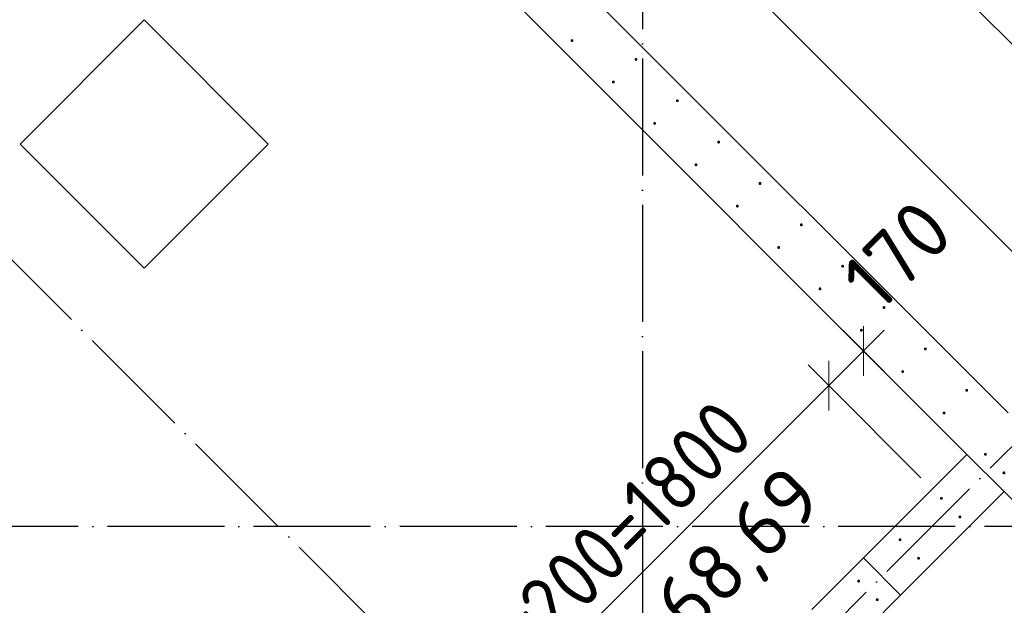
# Model space of a CAD drawing. Header units: millimetres. Extents: x 76517 to 124426, y -73423 to -21861.
# Tile 52 of 114: x 96319 to 99688, y -51770 to -49768. Entities that reach past the tile are written whole.
import ezdxf

# ---------------------------------------------------------------- set-up
doc = ezdxf.new("R2010")
doc.units = ezdxf.units.MM
doc.header["$PDMODE"] = 65
doc.linetypes.add('______11', pattern=[500, 400, -50, 0, -50])
doc.linetypes.add('______5', pattern=[1100, 800, -100, 100, -100])
for name, color, linetype, lineweight in [('Standard', 7, 'Continuous', 25), ('Арм.стержн. Выпуски', 180, 'Continuous', 35), ('Размерная линия_ общее_1', 7, 'Continuous', 13), ('Стена_ общее', 7, 'Continuous', 35), ('Фундамент_ общее', 7, 'Continuous', 35)]:
    doc.layers.add(name, color=color, linetype=linetype, lineweight=lineweight)
doc.layers.add('Осевая линия_ общее', color=7, linetype='______5', lineweight=13, true_color=0xa0a0a0)
doc.styles.add('ISOCPEUR', font='ISOCPEUR')
doc.dimstyles.new('DIMSTYLE_10', dxfattribs={"dimtxt": 200, "dimasz": 200, "dimexe": 0, "dimexo": 0, "dimgap": 100, "dimtad": 2, "dimdec": 0, "dimrnd": 5, "dimzin": 12, "dimdsep": 46, "dimtxsty": 'ISOCPEUR', "dimblk1": 'ALL_ML_STRICH', "dimblk2": 'ALL_ML_STRICH', "dimsah": 1, "dimcen": 0, "dimclrd": 7, "dimclre": 256, "dimclrt": 7, "dimadec": 0, "dimazin": 0, "dimtfac": 1, "dimtdec": 0, "dimtix": 1, "dimtmove": 2, "dimatfit": 3, "dimfxl": 0, "dimtvp": 1.2, "dimtzin": 0, "dimlwd": 0, "dimlwe": -3, "dimarcsym": 0})
doc.dimstyles.new('DIMSTYLE_16', dxfattribs={"dimtxt": 200, "dimasz": 200, "dimexe": 0, "dimexo": 0, "dimgap": 100, "dimtad": 2, "dimdec": 0, "dimrnd": 5, "dimzin": 12, "dimdsep": 46, "dimtxsty": 'ISOCPEUR', "dimblk1": 'ALL_ML_STRICH', "dimblk2": 'ALL_ML_STRICH', "dimsah": 1, "dimcen": 0, "dimclrd": 7, "dimclre": 256, "dimclrt": 7, "dimadec": 0, "dimazin": 0, "dimtfac": 1, "dimtdec": 0, "dimtix": 1, "dimtmove": 2, "dimatfit": 3, "dimfxl": 0, "dimtzin": 0, "dimlwd": 0, "dimlwe": -3, "dimarcsym": 0})

# ---------------------------------------------------------------- blocks, each defined once
blk = doc.blocks.new('ALL_ML_STRICH')
at = {"color": 0, "linetype": 'ByBlock', "lineweight": -2}
for p, q in [((0, -0.5), (0, 0.5)), ((-0.3, -0.3), (0.3, 0.3)), ((-1, 0), (0.5, 0))]:
    blk.add_line(p, q, dxfattribs=at)
blk = doc.blocks.new('*D68')
at = {"layer": 'DEFPOINTS', "color": 7, "linetype": 'Continuous', "lineweight": 13, "transparency": 33554687}
for p in [(97540.8, -47678.7), (96871.8, -48347.7), (99700.3, -51176.1)]:
    blk.add_point(p, dxfattribs=at)
at = {"layer": 'Размерная линия_ общее_1', "color": 253, "linetype": 'Continuous', "lineweight": -2, "true_color": 0xa0a0a0, "transparency": 33554687}
for p, q in [((96942.5, -48277), (97540.8, -47678.7)), ((99771, -51105.4), (100369.2, -50507.1))]:
    blk.add_line(p, q, dxfattribs=at)
at = {"layer": 'Размерная линия_ общее_1', "color": 7, "linetype": 'Continuous', "lineweight": -2, "transparency": 33554687}
blk.add_line((97540.8, -47678.7), (100369.2, -50507.1), dxfattribs=at)
at = {"layer": 'Размерная линия_ общее_1', "color": 7, "linetype": 'Continuous', "lineweight": 13, "transparency": 33554687, "xscale": 200, "yscale": 200, "zscale": 200}
for p, rotation in [((97540.8, -47678.7), 134.9999999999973), ((100369.2, -50507.1), 314.9999999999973)]:
    blk.add_blockref('ALL_ML_STRICH', p, dxfattribs=dict(at, rotation=rotation))
at = {"layer": 'Размерная линия_ общее_1', "color": 7, "linetype": 'Continuous', "lineweight": 13, "transparency": 33554687, "insert": (98587.3, -48371.7), "char_height": 200, "width": 10, "attachment_point": 1, "rotation": 315, "line_spacing_factor": 0.60241, "style": 'ISOCPEUR'}
blk.add_mtext('20х200=4000', dxfattribs=at)
blk = doc.blocks.new('СЛОЖНЫЙ_ОБЪЕКТ_0')
at = {"layer": 'Осевая линия_ общее', "color": 253, "linetype": '______11', "lineweight": -3, "true_color": 0xa0a0a0, "transparency": 33554687}
for p, q in [((100386.5, -54683), (94623.6, -48920.1)), ((87969.7, -62970.3), (101744.2, -49195.9))]:
    blk.add_line(p, q, dxfattribs=at)
blk = doc.blocks.new('*D629')
at = {"layer": 'DEFPOINTS', "color": 7, "linetype": 'Continuous', "lineweight": 13, "transparency": 33554687}
for p in [(99472.3, -51404.1), (97814, -52291.4), (98199.5, -52676.8)]:
    blk.add_point(p, dxfattribs=at)
at = {"layer": 'Размерная линия_ общее_1', "color": 7, "linetype": 'Continuous', "lineweight": -2, "transparency": 33554687}
blk.add_line((97814, -52291.4), (99086.8, -51018.6), dxfattribs=at)
at = {"layer": 'Размерная линия_ общее_1', "color": 253, "linetype": 'Continuous', "lineweight": -2, "true_color": 0xa0a0a0, "transparency": 33554687}
for p, q in [((99401.6, -51333.3), (99086.8, -51018.6)), ((98128.8, -52606.1), (97814, -52291.4))]:
    blk.add_line(p, q, dxfattribs=at)
at = {"layer": 'Размерная линия_ общее_1', "color": 7, "linetype": 'Continuous', "lineweight": 13, "transparency": 33554687, "xscale": 200, "yscale": 200, "zscale": 200}
for p, rotation in [((99086.8, -51018.6), 44.99999999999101), ((97814, -52291.4), 224.999999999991)]:
    blk.add_blockref('ALL_ML_STRICH', p, dxfattribs=dict(at, rotation=rotation))
at = {"layer": 'Размерная линия_ общее_1', "color": 7, "linetype": 'Continuous', "lineweight": 13, "transparency": 33554687, "insert": (97843, -51908.9), "char_height": 200, "width": 10, "attachment_point": 1, "rotation": 45, "line_spacing_factor": 0.60241, "style": 'ISOCPEUR'}
blk.add_mtext('\\W0.91;9х200=1800', dxfattribs=at)
blk = doc.blocks.new('*D630')
at = {"layer": 'DEFPOINTS', "color": 7, "linetype": 'Continuous', "lineweight": 13, "transparency": 33554687}
for p in [(99086.8, -51018.6), (99559.2, -51253.5), (99472.3, -51404.1)]:
    blk.add_point(p, dxfattribs=at)
at = {"layer": 'Размерная линия_ общее_1', "color": 7, "linetype": 'Continuous', "lineweight": -2, "transparency": 33554687}
blk.add_line((99086.8, -51018.6), (99205.5, -50899.9), dxfattribs=at)
at = {"layer": 'Размерная линия_ общее_1', "color": 253, "linetype": 'Continuous', "lineweight": -2, "true_color": 0xa0a0a0, "transparency": 33554687}
for p, q in [((99205.5, -50899.9), (99205.5, -50899.9)), ((99401.6, -51333.3), (99086.8, -51018.6))]:
    blk.add_line(p, q, dxfattribs=at)
at = {"layer": 'Размерная линия_ общее_1', "color": 7, "linetype": 'Continuous', "lineweight": 13, "transparency": 33554687, "xscale": 200, "yscale": 200, "zscale": 200}
for p, rotation in [((99205.5, -50899.9), 44.99999999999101), ((99086.8, -51018.6), 224.999999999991)]:
    blk.add_blockref('ALL_ML_STRICH', p, dxfattribs=dict(at, rotation=rotation))
at = {"layer": 'Размерная линия_ общее_1', "color": 7, "linetype": 'Continuous', "lineweight": 13, "transparency": 33554687, "insert": (99320.9, -50571.8), "char_height": 200, "width": 600, "attachment_point": 5, "rotation": 45, "style": 'ISOCPEUR'}
blk.add_mtext('\\A1;{170}', dxfattribs=at)

msp = doc.modelspace()

# ---------------------------------------------------------------- hatches: boundary and pattern name
at = {"layer": 'Арм.стержн. Выпуски', "linetype": 'Continuous', "lineweight": 35, "transparency": 33554687}
for points in [[(98213.6, -49839.3), (98213.2, -49837.4), (98212.1, -49835.8), (98210.5, -49834.7), (98208.6, -49834.3), (98206.7, -49834.7), (98205.1, -49835.8), (98204, -49837.4), (98203.6, -49839.3), (98204, -49841.2), (98205.1, -49842.9), (98206.7, -49844), (98208.6, -49844.3), (98210.5, -49844), (98212.1, -49842.9), (98213.2, -49841.2)], [(98432.5, -49903.3), (98432.1, -49901.4), (98431, -49899.8), (98429.4, -49898.7), (98427.5, -49898.3), (98425.6, -49898.7), (98423.9, -49899.8), (98422.9, -49901.4), (98422.5, -49903.3), (98422.9, -49905.2), (98423.9, -49906.8), (98425.6, -49907.9), (98427.5, -49908.3), (98429.4, -49907.9), (98431, -49906.8), (98432.1, -49905.2)], [(98355, -49980.8), (98354.6, -49978.8), (98353.6, -49977.2), (98351.9, -49976.1), (98350, -49975.8), (98348.1, -49976.1), (98346.5, -49977.2), (98345.4, -49978.8), (98345, -49980.8), (98345.4, -49982.7), (98346.5, -49984.3), (98348.1, -49985.4), (98350, -49985.8), (98351.9, -49985.4), (98353.6, -49984.3), (98354.6, -49982.7)], [(98573.9, -50044.7), (98573.5, -50042.8), (98572.4, -50041.2), (98570.8, -50040.1), (98568.9, -50039.7), (98567, -50040.1), (98565.4, -50041.2), (98564.3, -50042.8), (98563.9, -50044.7), (98564.3, -50046.6), (98565.4, -50048.3), (98567, -50049.3), (98568.9, -50049.7), (98570.8, -50049.3), (98572.4, -50048.3), (98573.5, -50046.6)], [(98496.4, -50122.2), (98496.1, -50120.3), (98495, -50118.6), (98493.4, -50117.6), (98491.4, -50117.2), (98489.5, -50117.6), (98487.9, -50118.6), (98486.8, -50120.3), (98486.4, -50122.2), (98486.8, -50124.1), (98487.9, -50125.7), (98489.5, -50126.8), (98491.4, -50127.2), (98493.4, -50126.8), (98495, -50125.7), (98496.1, -50124.1)], [(98715.3, -50186.1), (98714.9, -50184.2), (98713.9, -50182.6), (98712.2, -50181.5), (98710.3, -50181.1), (98708.4, -50181.5), (98706.8, -50182.6), (98705.7, -50184.2), (98705.3, -50186.1), (98705.7, -50188.1), (98706.8, -50189.7), (98708.4, -50190.8), (98710.3, -50191.1), (98712.2, -50190.8), (98713.9, -50189.7), (98714.9, -50188.1)], [(98637.9, -50263.6), (98637.5, -50261.7), (98636.4, -50260.1), (98634.8, -50259), (98632.9, -50258.6), (98631, -50259), (98629.3, -50260.1), (98628.2, -50261.7), (98627.9, -50263.6), (98628.2, -50265.5), (98629.3, -50267.1), (98631, -50268.2), (98632.9, -50268.6), (98634.8, -50268.2), (98636.4, -50267.1), (98637.5, -50265.5)], [(98856.7, -50327.6), (98856.4, -50325.7), (98855.3, -50324), (98853.7, -50323), (98851.7, -50322.6), (98849.8, -50323), (98848.2, -50324), (98847.1, -50325.7), (98846.7, -50327.6), (98847.1, -50329.5), (98848.2, -50331.1), (98849.8, -50332.2), (98851.7, -50332.6), (98853.7, -50332.2), (98855.3, -50331.1), (98856.4, -50329.5)], [(98779.3, -50405), (98778.9, -50403.1), (98777.8, -50401.5), (98776.2, -50400.4), (98774.3, -50400), (98772.4, -50400.4), (98770.8, -50401.5), (98769.7, -50403.1), (98769.3, -50405), (98769.7, -50406.9), (98770.8, -50408.6), (98772.4, -50409.6), (98774.3, -50410), (98776.2, -50409.6), (98777.8, -50408.6), (98778.9, -50406.9)], [(98998.2, -50469), (98997.8, -50467.1), (98996.7, -50465.5), (98995.1, -50464.4), (98993.2, -50464), (98991.2, -50464.4), (98989.6, -50465.5), (98988.5, -50467.1), (98988.2, -50469), (98988.5, -50470.9), (98989.6, -50472.5), (98991.2, -50473.6), (98993.2, -50474), (98995.1, -50473.6), (98996.7, -50472.5), (98997.8, -50470.9)], [(98920.7, -50546.4), (98920.3, -50544.5), (98919.2, -50542.9), (98917.6, -50541.8), (98915.7, -50541.4), (98913.8, -50541.8), (98912.2, -50542.9), (98911.1, -50544.5), (98910.7, -50546.4), (98911.1, -50548.4), (98912.2, -50550), (98913.8, -50551.1), (98915.7, -50551.4), (98917.6, -50551.1), (98919.2, -50550), (98920.3, -50548.4)], [(99139.6, -50610.4), (99139.2, -50608.5), (99138.1, -50606.9), (99136.5, -50605.8), (99134.6, -50605.4), (99132.7, -50605.8), (99131, -50606.9), (99130, -50608.5), (99129.6, -50610.4), (99130, -50612.3), (99131, -50613.9), (99132.7, -50615), (99134.6, -50615.4), (99136.5, -50615), (99138.1, -50613.9), (99139.2, -50612.3)], [(99062.1, -50687.9), (99061.7, -50685.9), (99060.7, -50684.3), (99059, -50683.2), (99057.1, -50682.9), (99055.2, -50683.2), (99053.6, -50684.3), (99052.5, -50685.9), (99052.1, -50687.9), (99052.5, -50689.8), (99053.6, -50691.4), (99055.2, -50692.5), (99057.1, -50692.9), (99059, -50692.5), (99060.7, -50691.4), (99061.7, -50689.8)], [(99281, -50751.8), (99280.6, -50749.9), (99279.5, -50748.3), (99277.9, -50747.2), (99276, -50746.8), (99274.1, -50747.2), (99272.5, -50748.3), (99271.4, -50749.9), (99271, -50751.8), (99271.4, -50753.7), (99272.5, -50755.4), (99274.1, -50756.5), (99276, -50756.8), (99277.9, -50756.5), (99279.5, -50755.4), (99280.6, -50753.7)], [(99203.6, -50829.3), (99203.2, -50827.4), (99202.1, -50825.7), (99200.5, -50824.7), (99198.6, -50824.3), (99196.6, -50824.7), (99195, -50825.7), (99193.9, -50827.4), (99193.6, -50829.3), (99193.9, -50831.2), (99195, -50832.8), (99196.6, -50833.9), (99198.6, -50834.3), (99200.5, -50833.9), (99202.1, -50832.8), (99203.2, -50831.2)], [(99422.4, -50893.3), (99422, -50891.3), (99421, -50889.7), (99419.3, -50888.6), (99417.4, -50888.3), (99415.5, -50888.6), (99413.9, -50889.7), (99412.8, -50891.3), (99412.4, -50893.3), (99412.8, -50895.2), (99413.9, -50896.8), (99415.5, -50897.9), (99417.4, -50898.3), (99419.3, -50897.9), (99421, -50896.8), (99422, -50895.2)], [(99345, -50970.7), (99344.6, -50968.8), (99343.5, -50967.2), (99341.9, -50966.1), (99340, -50965.7), (99338.1, -50966.1), (99336.4, -50967.2), (99335.4, -50968.8), (99335, -50970.7), (99335.4, -50972.6), (99336.4, -50974.2), (99338.1, -50975.3), (99340, -50975.7), (99341.9, -50975.3), (99343.5, -50974.2), (99344.6, -50972.6)], [(99563.8, -51034.7), (99563.5, -51032.8), (99562.4, -51031.1), (99560.8, -51030.1), (99558.8, -51029.7), (99556.9, -51030.1), (99555.3, -51031.1), (99554.2, -51032.8), (99553.8, -51034.7), (99554.2, -51036.6), (99555.3, -51038.2), (99556.9, -51039.3), (99558.8, -51039.7), (99560.8, -51039.3), (99562.4, -51038.2), (99563.5, -51036.6)], [(99486.4, -51112.1), (99486, -51110.2), (99484.9, -51108.6), (99483.3, -51107.5), (99481.4, -51107.1), (99479.5, -51107.5), (99477.9, -51108.6), (99476.8, -51110.2), (99476.4, -51112.1), (99476.8, -51114), (99477.9, -51115.7), (99479.5, -51116.7), (99481.4, -51117.1), (99483.3, -51116.7), (99484.9, -51115.7), (99486, -51114)], [(99627.8, -51253.5), (99627.4, -51251.6), (99626.4, -51250), (99624.7, -51248.9), (99622.8, -51248.5), (99620.9, -51248.9), (99619.3, -51250), (99618.2, -51251.6), (99617.8, -51253.5), (99618.2, -51255.5), (99619.3, -51257.1), (99620.9, -51258.2), (99622.8, -51258.5), (99624.7, -51258.2), (99626.4, -51257.1), (99627.4, -51255.5)], [(99691.1, -51316.9), (99690.7, -51314.9), (99689.7, -51313.3), (99688, -51312.2), (99686.1, -51311.9), (99684.2, -51312.2), (99682.6, -51313.3), (99681.5, -51314.9), (99681.1, -51316.9), (99681.5, -51318.8), (99682.6, -51320.4), (99684.2, -51321.5), (99686.1, -51321.9), (99688, -51321.5), (99689.7, -51320.4), (99690.7, -51318.8)], [(99477.3, -51404.1), (99476.9, -51402.1), (99475.8, -51400.5), (99474.2, -51399.4), (99472.3, -51399.1), (99470.4, -51399.4), (99468.8, -51400.5), (99467.7, -51402.1), (99467.3, -51404.1), (99467.7, -51406), (99468.8, -51407.6), (99470.4, -51408.7), (99472.3, -51409.1), (99474.2, -51408.7), (99475.8, -51407.6), (99476.9, -51406)], [(99540.6, -51467.4), (99540.2, -51465.5), (99539.2, -51463.8), (99537.5, -51462.7), (99535.6, -51462.4), (99533.7, -51462.7), (99532.1, -51463.8), (99531, -51465.5), (99530.6, -51467.4), (99531, -51469.3), (99532.1, -51470.9), (99533.7, -51472), (99535.6, -51472.4), (99537.5, -51472), (99539.2, -51470.9), (99540.2, -51469.3)], [(99335.9, -51545.5), (99335.5, -51543.6), (99334.4, -51541.9), (99332.8, -51540.9), (99330.9, -51540.5), (99329, -51540.9), (99327.3, -51541.9), (99326.3, -51543.6), (99325.9, -51545.5), (99326.3, -51547.4), (99327.3, -51549), (99329, -51550.1), (99330.9, -51550.5), (99332.8, -51550.1), (99334.4, -51549), (99335.5, -51547.4)], [(99399.2, -51608.8), (99398.8, -51606.9), (99397.7, -51605.3), (99396.1, -51604.2), (99394.2, -51603.8), (99392.3, -51604.2), (99390.7, -51605.3), (99389.6, -51606.9), (99389.2, -51608.8), (99389.6, -51610.7), (99390.7, -51612.3), (99392.3, -51613.4), (99394.2, -51613.8), (99396.1, -51613.4), (99397.7, -51612.3), (99398.8, -51610.7)], [(99194.5, -51686.9), (99194.1, -51685), (99193, -51683.4), (99191.4, -51682.3), (99189.5, -51681.9), (99187.6, -51682.3), (99185.9, -51683.4), (99184.8, -51685), (99184.5, -51686.9), (99184.8, -51688.8), (99185.9, -51690.4), (99187.6, -51691.5), (99189.5, -51691.9), (99191.4, -51691.5), (99193, -51690.4), (99194.1, -51688.8)], [(99257.8, -51750.2), (99257.4, -51748.3), (99256.3, -51746.7), (99254.7, -51745.6), (99252.8, -51745.2), (99250.9, -51745.6), (99249.2, -51746.7), (99248.2, -51748.3), (99247.8, -51750.2), (99248.2, -51752.1), (99249.2, -51753.7), (99250.9, -51754.8), (99252.8, -51755.2), (99254.7, -51754.8), (99256.3, -51753.7), (99257.4, -51752.1)]]:
    msp.add_hatch(color=4, dxfattribs=at).paths.add_polyline_path(points)

# ---------------------------------------------------------------- linework, layer by layer
at = {"layer": 'Осевая линия_ общее', "color": 253, "linetype": '______11', "lineweight": -3, "true_color": 0xa0a0a0, "transparency": 33554687}
for p, q in [((98450, -48400), (98450, -72827.9)), ((101020, -51500), (77142.2, -51500))]:
    msp.add_line(p, q, dxfattribs=at)
at = {"layer": 'Стена_ общее', "color": 7, "linetype": 'Continuous', "lineweight": 25, "transparency": 33554687}
for p, q in [((96836.9, -48248.3), (99700.6, -51112.1)), ((96836.9, -48248.3), (99700.6, -51112.1)), ((99559.2, -51253.5), (96695.4, -48389.8)), ((99559.2, -51253.5), (96695.4, -48389.8)), ((99205.7, -51607.1), (99559.2, -51253.5)), ((99205.7, -51607.1), (99559.2, -51253.5)), ((99686.5, -51380.8), (99559.2, -51253.5)), ((99559.2, -51253.5), (99686.5, -51380.8)), ((99686.5, -51380.8), (99559.2, -51253.5)), ((99559.2, -51253.5), (99686.5, -51380.8)), ((99686.5, -51380.8), (99332.9, -51734.4)), ((99686.5, -51380.8), (99332.9, -51734.4)), ((101468.4, -53162.7), (99686.5, -51380.8)), ((101468.4, -53162.7), (99686.5, -51380.8)), ((99205.7, -51607.1), (99028.9, -51783.9)), ((99205.7, -51607.1), (99028.9, -51783.9)), ((99332.9, -51734.4), (99205.7, -51607.1)), ((99332.9, -51734.4), (99205.7, -51607.1)), ((99156.2, -51911.2), (99332.9, -51734.4)), ((99156.2, -51911.2), (99332.9, -51734.4))]:
    msp.add_line(p, q, dxfattribs=at)
at = {"layer": 'Фундамент_ общее', "color": 7, "lineweight": 25, "transparency": 33554687}
for p, q in [((97119.7, -47965.5), (99983.5, -50829.3)), ((96744.9, -49768.6), (96320.7, -50192.9)), ((97169.2, -50192.9), (96744.9, -49768.6)), ((96320.7, -50192.9), (96744.9, -50617.2)), ((96744.9, -50617.2), (97169.2, -50192.9))]:
    msp.add_line(p, q, dxfattribs=at)
at = {"layer": 'Фундамент_ общее', "color": 7, "linetype": 'Continuous', "lineweight": 25, "transparency": 33554687}
for p, q in [((97119.7, -47965.5), (99983.5, -50829.3)), ((96744.9, -49768.6), (96320.7, -50192.9)), ((97169.2, -50192.9), (96744.9, -49768.6)), ((96320.7, -50192.9), (96744.9, -50617.2)), ((96744.9, -50617.2), (97169.2, -50192.9))]:
    msp.add_line(p, q, dxfattribs=at)

# ---------------------------------------------------------------- block references
at = {"layer": 'Осевая линия_ общее', "color": 253, "linetype": '______11', "lineweight": -3, "true_color": 0xa0a0a0, "transparency": 33554687}
msp.add_blockref('СЛОЖНЫЙ_ОБЪЕКТ_0', (0, 0), dxfattribs=at)

# ---------------------------------------------------------------- texts
at = {"layer": 'Standard', "color": 7, "linetype": 'Continuous', "lineweight": 13, "transparency": 33554687, "insert": (98541.6, -51671.7), "char_height": 200, "width": 1196.491, "attachment_point": 2, "rotation": 45, "style": 'ISOCPEUR'}
msp.add_mtext('\\A1;{\\fISOCPEUR|i0|b0;\\H200.000000;\\W1.000000;\\C7;поз.68,69}\\P', dxfattribs=at)

# ---------------------------------------------------------------- dimensions: what is measured, and where the dimension line sits
at = {"layer": 'Размерная линия_ общее_1', "color": 7, "linetype": 'Continuous', "lineweight": 13, "transparency": 33554687}
for base, p1, p2, angle, text, picture, middle in [((100369.2, -50507.1), (96942.5, -48277), (99771, -51105.4), 315, '20х200=4000', '*D68', (99025.7, -49022.2)), ((99086.8, -51018.6), (98128.8, -52606.1), (99401.6, -51333.3), 45, '\\W0.91;9х200=1800', '*D629', (98379.7, -51584.3))]:
    dim = msp.add_linear_dim(base=base, p1=p1, p2=p2, angle=angle, text=text, dimstyle='DIMSTYLE_16', override={"dimpost": '<>', "dimclrd": 7, "dimclre": 253, "dimclrt": 7, "dimlwd": 0, "dimlwe": 65533}, dxfattribs=at)
    dim.commit()
    dim.dimension.update_dxf_attribs({"geometry": picture, "text_midpoint": middle, "dimtype": 160})
dim = msp.add_linear_dim(base=(99205.5, -50899.9), p1=(99401.6, -51333.3), p2=(99205.5, -50899.9), angle=45, dimstyle='DIMSTYLE_10', override={"dimpost": '<>', "dimclrd": 7, "dimclre": 253, "dimclrt": 7, "dimlwd": 0, "dimlwe": 65533}, dxfattribs=at)
dim.commit()
dim.dimension.update_dxf_attribs({"geometry": '*D630', "text_midpoint": (99320.9, -50571.8), "dimtype": 160})

doc.saveas('drawing.dxf')
